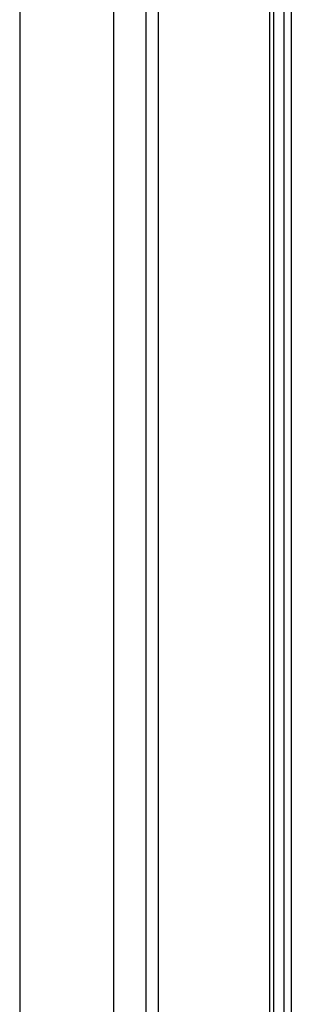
# Model space of a CAD drawing. Header units: millimetres. Extents: x 3811.49 to 3812.61, y 4795.07 to 4797.37.
# Tile 22 of 58: x 3812.2177 to 3812.2496, y 4795.8937 to 4796.0092. Entities that reach past the tile are written whole.
import ezdxf

# ---------------------------------------------------------------- set-up
doc = ezdxf.new("R2010")
doc.units = ezdxf.units.MM
doc.layers.add('SANINDUSA', color=3, linetype='Continuous')

msp = doc.modelspace()

# ---------------------------------------------------------------- linework, layer by layer
at = {"layer": 'SANINDUSA'}
for p, q in [((3812.21769, 4797.21455), (3812.21769, 4795.30855)), ((3812.22872, 4797.21455), (3812.22872, 4795.30855)), ((3812.2325, 4797.21455), (3812.2325, 4795.30855)), ((3812.23393, 4797.21455), (3812.23393, 4795.30855)), ((3812.24702, 4797.21326), (3812.24702, 4795.30983)), ((3812.24751, 4795.30992), (3812.24751, 4797.21318)), ((3812.24869, 4797.21255), (3812.24869, 4795.30992)), ((3812.24958, 4795.30992), (3812.24958, 4797.21255))]:
    msp.add_line(p, q, dxfattribs=at)

doc.saveas('drawing.dxf')
